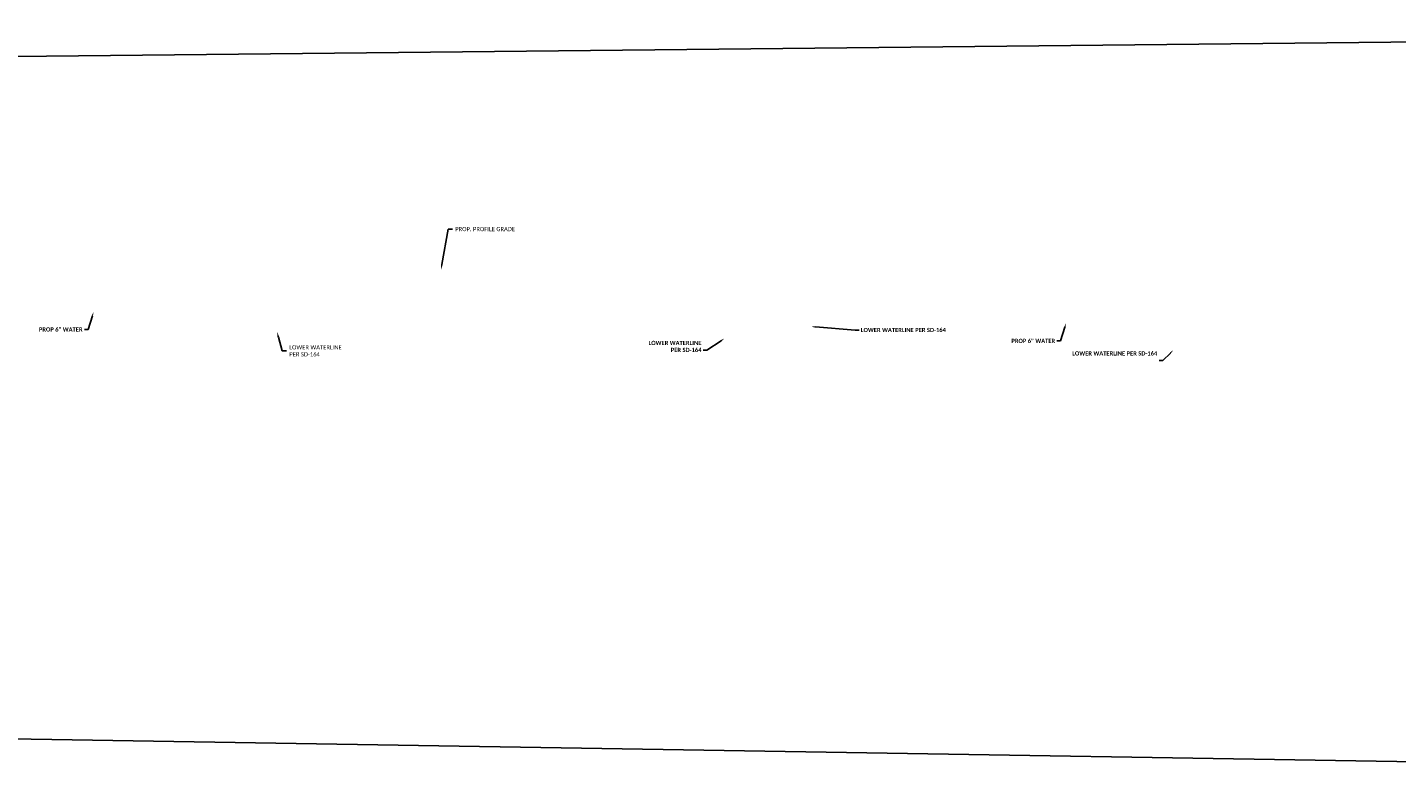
# Model space of a CAD drawing. Header units: feet. Extents: x 2204748 to 2209851, y 304262 to 307692.
# Tile 26 of 28: x 2207999 to 2208913, y 304262 to 304767. Entities that reach past the tile are written whole.
import ezdxf
from ezdxf import colors
from ezdxf.entities.mleader import LeaderData, LeaderLine
from ezdxf.math import Vec2, Vec3

# ---------------------------------------------------------------- set-up
doc = ezdxf.new("R2010")
doc.units = ezdxf.units.FT
doc.header["$MEASUREMENT"] = 0
doc.layers.add('PF_P_Text', color=7, linetype='Continuous')
doc.layers.add('SH_TextM', color=7, linetype='Continuous')
doc.styles.add('Slanted-Normal', font='calibriz.ttf', dxfattribs={"height": 0.14})
doc.styles.add('Straight Normal (0.14) Font 30', font='calibrib.ttf', dxfattribs={"height": 0.14})

msp = doc.modelspace()

# ---------------------------------------------------------------- linework, layer by layer
msp.add_lwpolyline([(2207541.41, 304743.08), (2209849.24, 304767.29), (2209851.39, 304261.98), (2207566.07, 304299.36)], close=True)

# ---------------------------------------------------------------- leaders
at = {"layer": 'PF_P_Text'}
ml = msp.add_multileader_mtext('Standard', dxfattribs=at)
ml.set_content('PROP. PROFILE GRADE', color=256, style='Slanted-Normal')
ml.set_leader_properties(color=9)
ml.build(insert=Vec2(0, 0))
ml.multileader.update_dxf_attribs({"text_left_attachment_type": 2, "text_right_attachment_type": 2, "dogleg_length": 0.15, "arrow_head_size": 3.6, "scale": 20})
ctx = ml.context
ctx.base_point, ctx.scale, ctx.char_height, ctx.arrow_head_size, ctx.landing_gap_size, ctx.plane_origin = Vec3(2208282.72, 304632.66), 20, 2.8, 3.6, 1.8, Vec3(2208274.98, 304605.44)
ctx.left_attachment, ctx.right_attachment = 2, 2
notes = []
notes.append((ctx, [(0, (1, 1, 0), (2208279.72, 304632.66), (1, 0), 3, [(0, [(2208274.98, 304605.44)], 0, [])])]))
ctx.mtext.insert, ctx.mtext.flow_direction = Vec3(2208284.52, 304634.1), 5
ml = msp.add_multileader_mtext('Standard', dxfattribs=at)
ml.set_content('LOWER WATERLINE\\PPER SD-164', color=256, style='Slanted-Normal')
ml.set_leader_properties(color=9)
ml.build(insert=Vec2(0, 0))
ml.multileader.update_dxf_attribs({"text_left_attachment_type": 2, "text_right_attachment_type": 2, "dogleg_length": 0.15, "arrow_head_size": 3.6, "scale": 20})
ctx = ml.context
ctx.base_point, ctx.scale, ctx.char_height, ctx.arrow_head_size, ctx.landing_gap_size, ctx.plane_origin = Vec3(2208171.96, 304551.41), 20, 2.8, 3.6, 1.8, Vec3(2208125.69, 304561.18)
ctx.left_attachment, ctx.right_attachment = 2, 2
notes.append((ctx, [(0, (1, 1, 0), (2208168.96, 304551.41), (1, 0), 3, [(0, [(2208165.55, 304564.13)], 0, [])])]))
ctx.mtext.insert, ctx.mtext.flow_direction = Vec3(2208173.76, 304555.2), 5
at = {"layer": 'SH_TextM'}
ml = msp.add_multileader_mtext('Standard', dxfattribs=at)
ml.set_content('PROP 6" WATER', color=256, style='Straight Normal (0.14) Font 30')
ml.set_leader_properties(color=256, linetype='Continuous', lineweight=-1)
ml.build(insert=Vec2(0, 0))
ml.multileader.update_dxf_attribs({"text_right_attachment_type": 3, "dogleg_length": 0.125, "arrow_head_size": 2.8, "scale": 20})
ctx = ml.context
ctx.base_point, ctx.scale, ctx.char_height, ctx.arrow_head_size, ctx.landing_gap_size, ctx.plane_origin = Vec3(2208005.19, 304565.7), 20, 2.8, 2.8, 1.2, Vec3(2208043.13, 304577.58)
ctx.right_attachment, ctx.text_align_type = 3, 2
notes.append((ctx, [(0, (1, 1, 0), (2208039.49, 304565.66), (-1, 0), 2.5, [(0, [(2208043.13, 304577.58)], 0, [])])]))
ctx.mtext.insert, ctx.mtext.alignment, ctx.mtext.flow_direction = Vec3(2208035.79, 304567.12), 3, 5
ml = msp.add_multileader_mtext('Standard', dxfattribs=at)
ml.set_content('LOWER WATERLINE PER SD-164', color=256, style='Straight Normal (0.14) Font 30')
ml.set_leader_properties(color=256, linetype='Continuous', lineweight=-1)
ml.build(insert=Vec2(0, 0))
ml.multileader.update_dxf_attribs({"text_right_attachment_type": 3, "dogleg_length": 0.125, "arrow_head_size": 2.8, "scale": 20})
ctx = ml.context
ctx.base_point, ctx.scale, ctx.char_height, ctx.arrow_head_size, ctx.landing_gap_size, ctx.plane_origin = Vec3(2208554.03, 304565.34), 20, 2.8, 2.8, 1.2, Vec3(2208523.15, 304567.6)
ctx.right_attachment = 3
notes.append((ctx, [(1, (1, 1, 0), (2208551.53, 304565.34), (1, 0), 2.5, [(0, [(2208522.15, 304567.6)], 0, [])])]))
ctx.mtext.insert, ctx.mtext.width, ctx.mtext.flow_direction = Vec3(2208555.23, 304566.77), 36.6896, 5
ml = msp.add_multileader_mtext('Standard', dxfattribs=at)
ml.set_content('PROP 6" WATER', color=256, style='Straight Normal (0.14) Font 30')
ml.set_leader_properties(color=256, linetype='Continuous', lineweight=-1)
ml.build(insert=Vec2(0, 0))
ml.multileader.update_dxf_attribs({"text_right_attachment_type": 3, "dogleg_length": 0.125, "arrow_head_size": 2.8, "scale": 20})
ctx = ml.context
ctx.base_point, ctx.scale, ctx.char_height, ctx.arrow_head_size, ctx.landing_gap_size, ctx.plane_origin = Vec3(2208654.32, 304558.06), 20, 2.8, 2.8, 1.2, Vec3(2208692.25, 304569.95)
ctx.right_attachment, ctx.text_align_type = 3, 2
notes.append((ctx, [(0, (1, 1, 0), (2208688.62, 304558.02), (-1, 0), 2.5, [(0, [(2208692.25, 304569.95)], 0, [])])]))
ctx.mtext.insert, ctx.mtext.alignment, ctx.mtext.flow_direction = Vec3(2208684.92, 304559.49), 3, 5
ml = msp.add_multileader_mtext('Standard', dxfattribs=at)
ml.set_content('LOWER WATERLINE \\PPER SD-164', color=256, style='Straight Normal (0.14) Font 30')
ml.set_leader_properties(color=256, linetype='Continuous', lineweight=-1)
ml.build(insert=Vec2(0, 0))
ml.multileader.update_dxf_attribs({"text_right_attachment_type": 3, "dogleg_length": 0.125, "arrow_head_size": 2.8, "scale": 20})
ctx = ml.context
ctx.base_point, ctx.scale, ctx.char_height, ctx.arrow_head_size, ctx.landing_gap_size, ctx.plane_origin = Vec3(2208412.08, 304556.69), 20, 2.8, 2.8, 1.2, Vec3(2208464.3, 304559.76)
ctx.right_attachment, ctx.text_align_type = 3, 2
notes.append((ctx, [(0, (1, 1, 0), (2208452.55, 304551.95), (-1, 0), 2.5, [(0, [(2208464.3, 304559.76)], 0, [])])]))
ctx.mtext.insert, ctx.mtext.alignment, ctx.mtext.flow_direction = Vec3(2208448.85, 304558.12), 3, 5
ml = msp.add_multileader_mtext('Standard', dxfattribs=at)
ml.set_content('LOWER WATERLINE PER SD-164', color=256, style='Straight Normal (0.14) Font 30')
ml.set_leader_properties(color=256, linetype='Continuous', lineweight=-1)
ml.build(insert=Vec2(0, 0))
ml.multileader.update_dxf_attribs({"text_right_attachment_type": 3, "dogleg_length": 0.125, "arrow_head_size": 2.8, "scale": 20})
ctx = ml.context
ctx.base_point, ctx.scale, ctx.char_height, ctx.arrow_head_size, ctx.landing_gap_size, ctx.plane_origin = Vec3(2208716.29, 304549.7), 20, 2.8, 2.8, 1.2, Vec3(2208763.84, 304551.96)
ctx.right_attachment, ctx.text_align_type = 3, 2
notes.append((ctx, [(0, (1, 1, 0), (2208756.76, 304544.97), (-1, 0), 2.5, [(0, [(2208763.84, 304551.96)], 0, [])])]))
ctx.mtext.insert, ctx.mtext.width, ctx.mtext.alignment, ctx.mtext.flow_direction = Vec3(2208753.06, 304551.13), 36.6896, 3, 5
for ctx, leaders in notes:
    for number, flags, end, landing, length, lines in leaders:
        leader = LeaderData()
        leader.index, (leader.has_last_leader_line, leader.has_dogleg_vector, leader.attachment_direction) = number, flags
        leader.last_leader_point, leader.dogleg_vector, leader.dogleg_length = Vec3(end), Vec3(landing), length
        for number, points, colour, breaks in lines:
            line = LeaderLine()
            line.index, line.vertices, line.color, line.breaks = number, Vec3.list(points), colors.encode_raw_color(colour), breaks
            leader.lines.append(line)
        ctx.leaders.append(leader)

doc.saveas('drawing.dxf')
